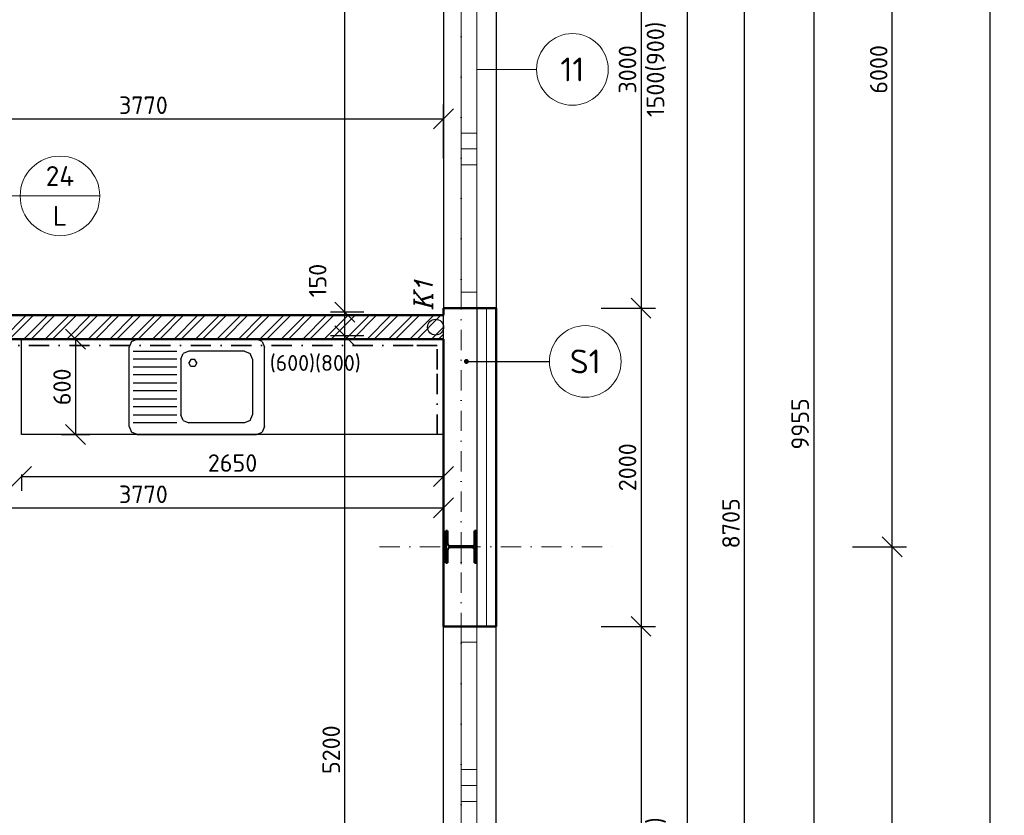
# Model space of a CAD drawing. Header units: millimetres. Extents: x -118752 to 407724, y -73278 to 155058.
# Tile 78 of 256: x 100673 to 106856, y 11631 to 16631. Entities that reach past the tile are written whole.
import ezdxf
from ezdxf.enums import TextEntityAlignment as Align

# ---------------------------------------------------------------- set-up
doc = ezdxf.new("R2010")
doc.units = ezdxf.units.MM
doc.header["$LTSCALE"] = 10
doc.linetypes.add('DASHDOT', pattern=[25.4, 12.7, -6.35, 0, -6.35])
doc.layers.add('CA_drez pravouhly+odkap. plocha (85x60xEH87)', color=7, linetype='Continuous')
doc.layers.add('IN_SANITA', color=7, linetype='Continuous')
for name, color, linetype, lineweight in [('CKBUBLINY', 1, 'Continuous', 18), ('CKBUBLINY_POPIS', 3, 'Continuous', 25), ('CKDVERE_OSY', 1, 'Continuous', 18), ('CKIZOLACE', 1, 'Continuous', 18), ('CKKOTY', 3, 'Continuous', 25), ('CKOBKLAD_POPIS', 3, 'Continuous', 25), ('CKOKNA', 1, 'Continuous', 18), ('CKRASTR', 7, 'DASHDOT', 15), ('CKSTENY_PODROVINOU', 7, 'Continuous', 25), ('CKSTENY_REZ', 6, 'Continuous', 50), ('CKTEXTY_MALE', 3, 'Continuous', 18), ('CSPROFILY_OSY', 1, 'DASHDOT', 18), ('CSPROFILY_REZY', 4, 'Continuous', 50), ('obklady', 4, 'DASHDOT', 35), ('srafy', 7, 'Continuous', 18), ('ZTI-SPLAŠKOVÁ KANALIZACE', 80, 'Continuous', 30)]:
    doc.layers.add(name, color=color, linetype=linetype, lineweight=lineweight)
doc.styles.add('KURZIVA', font='italic__.ttf')
doc.styles.get("Standard").update_dxf_attribs({"font": 'isocpeur.ttf'})
doc.linetypes.add('IZOLACE_POLYSTYREN_EXPANDOVANY', pattern='A,1,[224,CADKON.SHX,S=0.01,R=0,X=-0.5,Y=-1.74],-2', length=3)
doc.dimstyles.new('CADKON', dxfattribs={"dimscale": 50, "dimtxt": 2.2, "dimasz": 2.5, "dimexe": 1.8, "dimexo": 5, "dimgap": 0.6, "dimtad": 1, "dimrnd": 1, "dimtxsty": 'Standard', "dimblk1": 'OBLIQUE', "dimblk2": 'OBLIQUE', "dimsah": 1, "dimcen": 2.5, "dimadec": 1, "dimazin": 2, "dimtfac": 1, "dimtdec": 4, "dimtix": 1, "dimtmove": 2, "dimatfit": 3, "dimldrblk": 'OPEN30', "dimfxl": 5, "dimfxlon": 1, "dimtolj": 1, "dimarcsym": 0})

# ---------------------------------------------------------------- blocks, each defined once
blk = doc.blocks.new('_OBLIQUE')
at = {"color": 0, "linetype": 'ByBlock'}
blk.add_line((-0.5, -0.5), (0.5, 0.5), dxfattribs=at)
blk = doc.blocks.new('*D7909')
at = {"layer": 'CKKOTY', "color": 0, "lineweight": -2}
for p, q in [((104324.9, 12818.2), (104664.9, 12818.2)), ((104574.9, 12818.2), (104574.9, 9818.2)), ((104324.9, 9818.2), (104664.9, 9818.2))]:
    blk.add_line(p, q, dxfattribs=at)
at = {"layer": 'Defpoints', "color": 0}
for p in [(103664.4, 12818.2), (103664.4, 9818.2), (104574.9, 9818.2)]:
    blk.add_point(p, dxfattribs=at)
at = {"layer": 'CKKOTY', "color": 0, "lineweight": -2, "xscale": 125, "yscale": 125, "zscale": 125}
for p, rotation in [((104574.9, 12818.2), 90), ((104574.9, 9818.2), 270)]:
    blk.add_blockref('_OBLIQUE', p, dxfattribs=dict(at, rotation=rotation))
at = {"layer": 'CKKOTY', "color": 0, "char_height": 110, "attachment_point": 5, "rotation": 90}
for s, insert in [('\\A1;1500(900)', (104670.9, 11318.2)), ('\\A1;3000', (104489.9, 11318.2))]:
    blk.add_mtext(s, dxfattribs=dict(at, insert=insert))
blk = doc.blocks.new('_Open30')
at = {"color": 0, "lineweight": -2}
for p, q in [((-1, 0.268), (0, 0)), ((0, 0), (-1, -0.268)), ((0, 0), (-1, 0))]:
    blk.add_line(p, q, dxfattribs=at)
blk = doc.blocks.new('*D7911')
at = {"layer": 'CKKOTY', "color": 0, "lineweight": -2}
for p, q in [((104324.9, 14818.2), (104664.9, 14818.2)), ((104574.9, 14818.2), (104574.9, 12818.2)), ((104324.9, 12818.2), (104664.9, 12818.2))]:
    blk.add_line(p, q, dxfattribs=at)
at = {"layer": 'Defpoints', "color": 0}
for p in [(103664.4, 14818.2), (103664.4, 12818.2), (104574.9, 12818.2)]:
    blk.add_point(p, dxfattribs=at)
at = {"layer": 'CKKOTY', "color": 0, "lineweight": -2, "xscale": 125, "yscale": 125, "zscale": 125}
for p, rotation in [((104574.9, 14818.2), 90), ((104574.9, 12818.2), 270)]:
    blk.add_blockref('_OBLIQUE', p, dxfattribs=dict(at, rotation=rotation))
at = {"layer": 'CKKOTY', "color": 0, "insert": (104489.9, 13818.2), "char_height": 110, "attachment_point": 5, "rotation": 90}
blk.add_mtext('\\A1;2000', dxfattribs=at)
blk = doc.blocks.new('*D7912')
at = {"layer": 'CKKOTY', "color": 0, "lineweight": -2}
for p, q in [((104324.9, 17818.2), (104664.9, 17818.2)), ((104574.9, 17818.2), (104574.9, 14818.2)), ((104324.9, 14818.2), (104664.9, 14818.2))]:
    blk.add_line(p, q, dxfattribs=at)
at = {"layer": 'Defpoints', "color": 0}
for p in [(103664.4, 17818.2), (103664.4, 14818.2), (104574.9, 14818.2)]:
    blk.add_point(p, dxfattribs=at)
at = {"layer": 'CKKOTY', "color": 0, "lineweight": -2, "xscale": 125, "yscale": 125, "zscale": 125}
for p, rotation in [((104574.9, 17818.2), 90), ((104574.9, 14818.2), 270)]:
    blk.add_blockref('_OBLIQUE', p, dxfattribs=dict(at, rotation=rotation))
at = {"layer": 'CKKOTY', "color": 0, "char_height": 110, "attachment_point": 5, "rotation": 90}
for s, insert in [('\\A1;1500(900)', (104670.9, 16318.2)), ('\\A1;3000', (104489.9, 16318.2))]:
    blk.add_mtext(s, dxfattribs=dict(at, insert=insert))
blk = doc.blocks.new('*D7918')
at = {"layer": 'CKKOTY', "color": 0, "lineweight": -2}
for p, q in [((105409.2, 19068.2), (105749.2, 19068.2)), ((105659.2, 19068.2), (105659.2, 9112.7)), ((105409.2, 9112.7), (105749.2, 9112.7))]:
    blk.add_line(p, q, dxfattribs=at)
at = {"layer": 'Defpoints', "color": 0}
for p in [(103664.4, 19068.2), (103664.4, 9112.7), (105659.2, 9112.7)]:
    blk.add_point(p, dxfattribs=at)
at = {"layer": 'CKKOTY', "color": 0, "lineweight": -2, "xscale": 125, "yscale": 125, "zscale": 125}
for p, rotation in [((105659.2, 19068.2), 90), ((105659.2, 9112.7), 270)]:
    blk.add_blockref('_OBLIQUE', p, dxfattribs=dict(at, rotation=rotation))
at = {"layer": 'CKKOTY', "color": 0, "insert": (105574.2, 14090.4), "char_height": 110, "attachment_point": 5, "rotation": 90}
blk.add_mtext('\\A1;9955', dxfattribs=at)
blk = doc.blocks.new('*D7920')
at = {"layer": 'CKKOTY', "color": 0, "lineweight": -2}
for p, q in [((105902.6, 13318.2), (106242.6, 13318.2)), ((106152.6, 9318.2), (106152.6, 13318.2)), ((105902.6, 9318.2), (106242.6, 9318.2))]:
    blk.add_line(p, q, dxfattribs=at)
at = {"layer": 'Defpoints', "color": 0}
for p in [(104444.4, 13318.2), (106152.6, 13318.2), (103664.4, 9318.2)]:
    blk.add_point(p, dxfattribs=at)
at = {"layer": 'CKKOTY', "color": 0, "lineweight": -2, "xscale": 125, "yscale": 125, "zscale": 125}
for p, rotation in [((106152.6, 13318.2), 90), ((106152.6, 9318.2), 270)]:
    blk.add_blockref('_OBLIQUE', p, dxfattribs=dict(at, rotation=rotation))
at = {"layer": 'CKKOTY', "color": 0, "insert": (106067.6, 11318.2), "char_height": 110, "attachment_point": 5, "rotation": 90}
blk.add_mtext('\\A1;4000', dxfattribs=at)
blk = doc.blocks.new('*D7921')
at = {"layer": 'CKKOTY', "color": 0, "lineweight": -2}
for p, q in [((105902.6, 19318.2), (106242.6, 19318.2)), ((106152.6, 13318.2), (106152.6, 19318.2)), ((105902.6, 13318.2), (106242.6, 13318.2))]:
    blk.add_line(p, q, dxfattribs=at)
at = {"layer": 'Defpoints', "color": 0}
for p in [(104444.4, 19318.2), (106152.6, 19318.2), (104444.4, 13318.2)]:
    blk.add_point(p, dxfattribs=at)
at = {"layer": 'CKKOTY', "color": 0, "lineweight": -2, "xscale": 125, "yscale": 125, "zscale": 125}
for p, rotation in [((106152.6, 19318.2), 90), ((106152.6, 13318.2), 270)]:
    blk.add_blockref('_OBLIQUE', p, dxfattribs=dict(at, rotation=rotation))
at = {"layer": 'CKKOTY', "color": 0, "insert": (106067.6, 16318.2), "char_height": 110, "attachment_point": 5, "rotation": 90}
blk.add_mtext('\\A1;6000', dxfattribs=at)
blk = doc.blocks.new('*D7927')
at = {"layer": 'CKKOTY', "color": 0, "lineweight": -2}
for p, q in [((106516.4, 41568.2), (106856.4, 41568.2)), ((106766.4, 41568.2), (106766.4, 9112.7)), ((106516.4, 9112.7), (106856.4, 9112.7))]:
    blk.add_line(p, q, dxfattribs=at)
at = {"layer": 'Defpoints', "color": 0}
for p in [(103664.4, 41568.2), (103664.4, 9112.7), (106766.4, 9112.7)]:
    blk.add_point(p, dxfattribs=at)
at = {"layer": 'CKKOTY', "color": 0, "lineweight": -2, "xscale": 125, "yscale": 125, "zscale": 125}
for p, rotation in [((106766.4, 41568.2), 90), ((106766.4, 9112.7), 270)]:
    blk.add_blockref('_OBLIQUE', p, dxfattribs=dict(at, rotation=rotation))
at = {"layer": 'CKKOTY', "color": 0, "insert": (106681.4, 25340.4), "char_height": 110, "attachment_point": 5, "rotation": 90}
blk.add_mtext('\\A1;32455', dxfattribs=at)
blk = doc.blocks.new('_Open90')
at = {"color": 0, "lineweight": -2}
for p, q in [((-0.5, 0.5), (0, 0)), ((0, 0), (-1, 0)), ((0, 0), (-0.5, -0.5))]:
    blk.add_line(p, q, dxfattribs=at)
blk = doc.blocks.new('*D7959')
at = {"layer": 'CKKOTY', "color": 0, "lineweight": -2}
for p, q in [((102834.4, 18993.2), (102624.1, 18993.2)), ((102714.1, 14793.2), (102714.1, 18993.2)), ((102834.4, 14793.2), (102624.1, 14793.2))]:
    blk.add_line(p, q, dxfattribs=at)
at = {"layer": 'Defpoints', "color": 0}
for p in [(102714.1, 18993.2), (103334.4, 18993.2), (103334.4, 14793.2)]:
    blk.add_point(p, dxfattribs=at)
at = {"layer": 'CKKOTY', "color": 0, "lineweight": -2, "xscale": 125, "yscale": 125, "zscale": 125}
for p, rotation in [((102714.1, 18993.2), 90), ((102714.1, 14793.2), 270)]:
    blk.add_blockref('_OBLIQUE', p, dxfattribs=dict(at, rotation=rotation))
at = {"layer": 'CKKOTY', "color": 0, "insert": (102629.1, 16893.2), "char_height": 110, "attachment_point": 5, "rotation": 90}
blk.add_mtext('\\A1;4200', dxfattribs=at)
blk = doc.blocks.new('*D7977')
at = {"layer": 'CKKOTY', "color": 0, "lineweight": -2}
for p, q in [((99564.4, 16023.2), (99564.4, 16098.1)), ((103334.4, 15758.1), (103334.4, 16098.1)), ((99564.4, 16008.1), (103334.4, 16008.1))]:
    blk.add_line(p, q, dxfattribs=at)
at = {"layer": 'Defpoints', "color": 0}
for p in [(103334.4, 16008.1), (99564.4, 15523.2), (103334.4, 14818.2)]:
    blk.add_point(p, dxfattribs=at)
at = {"layer": 'CKKOTY', "color": 0, "lineweight": -2, "xscale": 125, "yscale": 125, "zscale": 125, "rotation": 180}
blk.add_blockref('_OBLIQUE', (99564.4, 16008.1), dxfattribs=at)
at = {"layer": 'CKKOTY', "color": 0, "lineweight": -2, "xscale": 125, "yscale": 125, "zscale": 125}
blk.add_blockref('_OBLIQUE', (103334.4, 16008.1), dxfattribs=at)
at = {"layer": 'CKKOTY', "color": 0, "insert": (101449.4, 16093.1), "char_height": 110, "attachment_point": 5}
blk.add_mtext('\\A1;3770', dxfattribs=at)
blk = doc.blocks.new('*D8737')
at = {"layer": 'CKKOTY', "color": 0, "lineweight": -2}
for p, q in [((105114.4, 17818.2), (105314.7, 17818.2)), ((105224.7, 9112.7), (105224.7, 17818.2)), ((105114.4, 9112.7), (105314.7, 9112.7))]:
    blk.add_line(p, q, dxfattribs=at)
at = {"layer": 'Defpoints', "color": 0}
for p in [(104864.4, 17818.2), (105224.7, 17818.2), (104864.4, 9112.7)]:
    blk.add_point(p, dxfattribs=at)
at = {"layer": 'CKKOTY', "color": 0, "lineweight": -2, "xscale": 125, "yscale": 125, "zscale": 125}
for p, rotation in [((105224.7, 17818.2), 90), ((105224.7, 9112.7), 270)]:
    blk.add_blockref('_OBLIQUE', p, dxfattribs=dict(at, rotation=rotation))
at = {"layer": 'CKKOTY', "color": 0, "insert": (105139.7, 13465.4), "char_height": 110, "attachment_point": 5, "rotation": 90}
blk.add_mtext('\\A1;8705', dxfattribs=at)
blk = doc.blocks.new('*D8797')
at = {"layer": 'CKKOTY', "color": 0, "lineweight": -2}
for p, q in [((102834.4, 14643.2), (102624.1, 14643.2)), ((102714.1, 9442.7), (102714.1, 14643.2)), ((102834.4, 9442.7), (102624.1, 9442.7))]:
    blk.add_line(p, q, dxfattribs=at)
at = {"layer": 'Defpoints', "color": 0}
for p in [(102714.1, 14643.2), (103334.4, 14643.2), (103334.4, 9442.7)]:
    blk.add_point(p, dxfattribs=at)
at = {"layer": 'CKKOTY', "color": 0, "lineweight": -2, "xscale": 125, "yscale": 125, "zscale": 125}
for p, rotation in [((102714.1, 14643.2), 90), ((102714.1, 9442.7), 270)]:
    blk.add_blockref('_OBLIQUE', p, dxfattribs=dict(at, rotation=rotation))
at = {"layer": 'CKKOTY', "color": 0, "insert": (102629.1, 12042.9), "char_height": 110, "attachment_point": 5, "rotation": 90}
blk.add_mtext('\\A1;5200', dxfattribs=at)
blk = doc.blocks.new('*D8798')
at = {"layer": 'CKKOTY', "color": 0, "lineweight": -2}
for p, q in [((102834.4, 14793.2), (102624.1, 14793.2)), ((102714.1, 14643.2), (102714.1, 14793.2)), ((102834.4, 14643.2), (102624.1, 14643.2))]:
    blk.add_line(p, q, dxfattribs=at)
at = {"layer": 'Defpoints', "color": 0}
for p in [(102714.1, 14793.2), (103334.4, 14793.2), (103334.4, 14643.2)]:
    blk.add_point(p, dxfattribs=at)
at = {"layer": 'CKKOTY', "color": 0, "lineweight": -2, "xscale": 125, "yscale": 125, "zscale": 125}
for p, rotation in [((102714.1, 14793.2), 90), ((102714.1, 14643.2), 270)]:
    blk.add_blockref('_OBLIQUE', p, dxfattribs=dict(at, rotation=rotation))
at = {"layer": 'CKKOTY', "color": 0, "insert": (102544.1, 14991.3), "char_height": 110, "attachment_point": 5, "rotation": 90}
blk.add_mtext('\\A1;150', dxfattribs=at)
blk = doc.blocks.new('*D8799')
at = {"layer": 'CKKOTY', "color": 0, "lineweight": -2}
for p, q in [((103334.4, 13813), (103334.4, 13473)), ((99564.4, 13623.2), (99564.4, 13653)), ((99564.4, 13563), (103334.4, 13563))]:
    blk.add_line(p, q, dxfattribs=at)
at = {"layer": 'Defpoints', "color": 0}
for p in [(103334.4, 14623.2), (103334.4, 13563), (99564.4, 13123.2)]:
    blk.add_point(p, dxfattribs=at)
at = {"layer": 'CKKOTY', "color": 0, "lineweight": -2, "xscale": 125, "yscale": 125, "zscale": 125, "rotation": 180}
blk.add_blockref('_OBLIQUE', (99564.4, 13563), dxfattribs=at)
at = {"layer": 'CKKOTY', "color": 0, "lineweight": -2, "xscale": 125, "yscale": 125, "zscale": 125}
blk.add_blockref('_OBLIQUE', (103334.4, 13563), dxfattribs=at)
at = {"layer": 'CKKOTY', "color": 0, "insert": (101449.4, 13648), "char_height": 110, "attachment_point": 5}
blk.add_mtext('\\A1;3770', dxfattribs=at)
blk = doc.blocks.new('*D8801')
at = {"layer": 'CKKOTY', "color": 0, "lineweight": -2}
for p, q in [((100934.4, 14623.2), (101113.6, 14623.2)), ((101023.6, 14623.2), (101023.6, 14023.2)), ((100934.4, 14023.2), (101113.6, 14023.2))]:
    blk.add_line(p, q, dxfattribs=at)
at = {"layer": 'Defpoints', "color": 0}
for p in [(100684.4, 14623.2), (100684.4, 14023.2), (101023.6, 14023.2)]:
    blk.add_point(p, dxfattribs=at)
at = {"layer": 'CKKOTY', "color": 0, "lineweight": -2, "xscale": 125, "yscale": 125, "zscale": 125}
for p, rotation in [((101023.6, 14623.2), 90), ((101023.6, 14023.2), 270)]:
    blk.add_blockref('_OBLIQUE', p, dxfattribs=dict(at, rotation=rotation))
at = {"layer": 'CKKOTY', "color": 0, "insert": (100938.6, 14323.2), "char_height": 110, "attachment_point": 5, "rotation": 90}
blk.add_mtext('\\A1;600', dxfattribs=at)
blk = doc.blocks.new('*D8989')
at = {"layer": 'CKKOTY', "color": 0, "lineweight": -2}
for p, q in [((100684.4, 13773.2), (100684.4, 13669.6)), ((100684.4, 13759.6), (103334.4, 13759.6)), ((103334.4, 13773.2), (103334.4, 13669.6))]:
    blk.add_line(p, q, dxfattribs=at)
at = {"layer": 'Defpoints', "color": 0}
for p in [(100684.4, 14023.2), (103334.4, 14023.2), (103334.4, 13759.6)]:
    blk.add_point(p, dxfattribs=at)
at = {"layer": 'CKKOTY', "color": 0, "lineweight": -2, "xscale": 125, "yscale": 125, "zscale": 125, "rotation": 180}
blk.add_blockref('_OBLIQUE', (100684.4, 13759.6), dxfattribs=at)
at = {"layer": 'CKKOTY', "color": 0, "lineweight": -2, "xscale": 125, "yscale": 125, "zscale": 125}
blk.add_blockref('_OBLIQUE', (103334.4, 13759.6), dxfattribs=at)
at = {"layer": 'CKKOTY', "color": 0, "insert": (102009.4, 13844.6), "char_height": 110, "attachment_point": 5}
blk.add_mtext('\\A1;2650', dxfattribs=at)
blk = doc.blocks.new('drez pravouhly+odkap. plocha (85x60xEH87)_P')
at = {"layer": 'CA_drez pravouhly+odkap. plocha (85x60xEH87)', "linetype": 'ByBlock'}
for p, q in [((-0.4104, -0.0146), (-0.375, 0)), ((-0.375, 0), (-0.1, 0)), ((-0.1, 0), (0.375, 0)), ((0.4104, -0.0146), (0.375, 0)), ((-0.4104, -0.0146), (-0.425, -0.05)), ((-0.425, -0.55), (-0.425, -0.05)), ((0.4104, -0.0146), (0.425, -0.05)), ((0.425, -0.55), (0.425, -0.05)), ((-0.4, -0.075), (-0.125, -0.075)), ((-0.1, -0.125), (-0.0854, -0.0896)), ((-0.05, -0.075), (-0.0854, -0.0896)), ((0.3, -0.075), (-0.05, -0.075)), ((0.3, -0.075), (0.3354, -0.0896)), ((0.35, -0.125), (0.3354, -0.0896)), ((-0.125, -0.125), (-0.4, -0.125)), ((-0.4, -0.175), (-0.125, -0.175)), ((-0.1, -0.125), (-0.1, -0.475)), ((-0.0375, -0.1283), (-0.05, -0.15)), ((-0.0375, -0.1717), (-0.05, -0.15)), ((-0.0125, -0.1283), (-0.0375, -0.1283)), ((-0.0125, -0.1717), (-0.0375, -0.1717)), ((0, -0.15), (-0.0125, -0.1283)), ((0, -0.15), (-0.0125, -0.1717)), ((0.35, -0.125), (0.35, -0.475)), ((-0.125, -0.225), (-0.4, -0.225)), ((-0.4, -0.275), (-0.125, -0.275)), ((-0.125, -0.325), (-0.4, -0.325)), ((-0.4, -0.375), (-0.125, -0.375)), ((-0.125, -0.425), (-0.4, -0.425)), ((-0.4, -0.475), (-0.125, -0.475)), ((-0.0854, -0.5104), (-0.1, -0.475)), ((0.3354, -0.5104), (0.35, -0.475)), ((-0.425, -0.55), (-0.4104, -0.5854)), ((-0.125, -0.525), (-0.4, -0.525)), ((-0.0854, -0.5104), (-0.05, -0.525)), ((0.3, -0.525), (-0.05, -0.525)), ((0.3354, -0.5104), (0.3, -0.525)), ((0.425, -0.55), (0.4104, -0.5854)), ((-0.375, -0.6), (-0.4104, -0.5854)), ((-0.375, -0.6), (-0.1, -0.6)), ((-0.1, -0.6), (0.375, -0.6)), ((0.375, -0.6), (0.4104, -0.5854))]:
    blk.add_line(p, q, dxfattribs=at)
blk = doc.blocks.new('CK_S_EXT_HEAHEA200')
for p, q in [((-100, 95), (100, 95)), ((-100, 95), (-100, 85)), ((-100, 85), (-21.25, 85)), ((-3.25, -67), (-3.25, 67)), ((3.25, -67), (3.25, 67)), ((100, 85), (21.25, 85)), ((100, 95), (100, 85)), ((-100, -95), (-100, -85)), ((-100, -85), (-21.25, -85)), ((-100, -95), (100, -95)), ((100, -85), (21.25, -85)), ((100, -95), (100, -85))]:
    blk.add_line(p, q)
for centre, start, end in [((-21.25, 67), 0, 90), ((21.25, 67), 90, 180), ((-21.25, -67), 270, 0), ((21.25, -67), 180, 270)]:
    blk.add_arc(centre, 18, start, end)
blk = doc.blocks.new('CK_BUBBLE_2_0_0')
at = {"color": 0, "linetype": 'ByBlock', "lineweight": -2}
blk.add_line((1, 0), (-1, 0), dxfattribs=at)
blk.add_circle((0, 0), 1, dxfattribs=at)
blk = doc.blocks.new('CK_BUBBLE_1_0_0')
at = {"color": 0, "linetype": 'ByBlock', "lineweight": -2}
blk.add_circle((0, 0), 1, dxfattribs=at)

msp = doc.modelspace()

# ---------------------------------------------------------------- hatches: boundary and pattern name
at = {"layer": 'srafy'}
h = msp.add_hatch(dxfattribs=at)
h.set_pattern_fill('ANSI32', color=256, scale=10, style=0)
h.paths.add_polyline_path([(101409.387, 14623.166), (102159.387, 14623.166), (101684.387, 14623.166)], flags=16)
h.paths.add_polyline_path([(99172.387, 13898.012), (99656.387, 13898.012), (99656.387, 13568.012), (99172.387, 13568.012)], flags=24)
h.paths.add_polyline_path([(99632.147, 16258.408), (99874.147, 16258.408), (99874.147, 16093.408), (99632.147, 16093.408)], flags=24)
h.paths.add_polyline_path([(101409.387, 14623.166), (102159.387, 14623.166), (101684.387, 14623.166)], flags=16)
h.paths.add_polyline_path([(101409.387, 14623.166), (101684.387, 14623.166), (102159.387, 14623.166), (103334.387, 14623.166), (103334.387, 14773.166), (100464.387, 14773.166), (100464.387, 14623.166)])
h.paths.add_polyline_path([(101409.387, 14623.166), (101684.387, 14623.166), (102159.387, 14623.166), (103334.387, 14623.166), (103334.387, 14773.166), (100464.387, 14773.166), (100464.387, 14623.166)])
h.paths.add_polyline_path([(101409.387, 14623.166), (101684.387, 14623.166), (102159.387, 14623.166), (103334.387, 14623.166), (103334.387, 14773.166), (100464.387, 14773.166), (100464.387, 14623.166)])

# ---------------------------------------------------------------- linework, layer by layer
at = {"layer": 'CKBUBLINY'}
msp.add_line((103918.914, 16318.166), (103544.387, 16318.166), dxfattribs=at)
at = {"layer": 'CKDVERE_OSY'}
msp.add_line((99309.387, 15523.166), (100675.698, 15523.166), dxfattribs=at)
at = {"layer": 'CKIZOLACE', "linetype": 'IZOLACE_POLYSTYREN_EXPANDOVANY', "ltscale": 3}
msp.add_lwpolyline([(103604.387, 14818.166), (103604.387, 12818.166)], dxfattribs=at)
at = {"layer": 'CKOKNA'}
for p, q in [((103444.387, 16718.166), (103444.387, 15918.166)), ((103544.387, 16718.166), (103544.387, 15918.166)), ((103444.387, 15818.166), (103444.387, 15918.166)), ((103544.387, 15918.166), (103444.387, 15918.166)), ((103544.387, 15818.166), (103544.387, 15918.166)), ((103544.387, 15818.166), (103444.387, 15818.166)), ((103444.387, 15718.166), (103444.387, 15818.166)), ((103544.387, 15718.166), (103544.387, 15818.166)), ((103444.387, 15718.166), (103444.387, 14918.166)), ((103544.387, 15718.166), (103444.387, 15718.166)), ((103544.387, 15718.166), (103544.387, 14918.166)), ((103544.387, 14918.166), (103444.387, 14918.166)), ((103444.387, 14918.166), (103444.387, 14818.166)), ((103544.387, 14918.166), (103544.387, 14818.166)), ((103544.387, 14818.166), (103444.387, 14818.166)), ((103444.387, 12718.166), (103444.387, 12818.166)), ((103544.387, 12818.166), (103444.387, 12818.166)), ((103544.387, 12718.166), (103544.387, 12818.166)), ((103444.387, 11918.166), (103444.387, 12718.166)), ((103544.387, 12718.166), (103444.387, 12718.166)), ((103544.387, 11918.166), (103544.387, 12718.166)), ((103544.387, 11918.166), (103444.387, 11918.166)), ((103444.387, 11918.166), (103444.387, 11818.166)), ((103544.387, 11918.166), (103544.387, 11818.166)), ((103544.387, 11818.166), (103444.387, 11818.166)), ((103444.387, 11818.166), (103444.387, 11718.166)), ((103544.387, 11818.166), (103544.387, 11718.166)), ((103444.387, 10918.166), (103444.387, 11718.166)), ((103544.387, 11718.166), (103444.387, 11718.166)), ((103544.387, 10918.166), (103544.387, 11718.166))]:
    msp.add_line(p, q, dxfattribs=at)
at = {"layer": 'CKRASTR'}
for p, q in [((103444.387, 6677.167), (103444.387, 42318.166)), ((102932.335, 13318.166), (104432.335, 13318.166))]:
    msp.add_line(p, q, dxfattribs=at)
at = {"layer": 'CKSTENY_PODROVINOU'}
for p, q in [((103334.387, 17818.166), (103334.387, 14818.166)), ((103664.387, 17818.166), (103664.387, 14818.166)), ((104864.387, 17818.166), (104864.387, 9112.666)), ((103544.387, 14818.166), (103544.387, 12818.166)), ((103544.387, 14818.166), (103664.387, 14818.166)), ((103334.387, 14623.166), (103334.387, 14773.166)), ((103334.387, 9818.166), (103334.387, 12818.166)), ((103544.387, 12818.166), (103664.387, 12818.166)), ((103664.387, 9818.166), (103664.387, 12818.166))]:
    msp.add_line(p, q, dxfattribs=at)
at = {"layer": 'CKSTENY_REZ'}
for p, q in [((103664.387, 14818.166), (103334.387, 14818.166)), ((103334.387, 14818.166), (103334.387, 14773.166)), ((103664.387, 14818.166), (103664.387, 12818.166)), ((100464.387, 14773.166), (103334.387, 14773.166)), ((100464.387, 14623.166), (103334.387, 14623.166)), ((103334.387, 14623.166), (103334.387, 12818.166)), ((103664.387, 12818.166), (103334.387, 12818.166))]:
    msp.add_line(p, q, dxfattribs=at)
at = {"layer": 'CSPROFILY_OSY'}
for p, q in [((103444.387, 13208.166), (103444.387, 13428.166)), ((103549.387, 13318.166), (103339.387, 13318.166))]:
    msp.add_line(p, q, dxfattribs=at)
at = {"layer": 'IN_SANITA', "linetype": 'Continuous'}
for p, q in [((100684.387, 14023.166), (100684.387, 14623.166)), ((103334.387, 14023.166), (100684.387, 14023.166))]:
    msp.add_line(p, q, dxfattribs=at)
at = {"layer": 'obklady'}
msp.add_lwpolyline([(103294.387, 14023.166), (103294.387, 14433.166), (103294.387, 14583.166), (103144.387, 14583.166), (100464.387, 14583.166)], dxfattribs=at)
at = {"layer": 'ZTI-SPLAŠKOVÁ KANALIZACE'}
msp.add_circle((103284.387, 14698.219), 50, dxfattribs=at)

# ---------------------------------------------------------------- block references
at = {"layer": 'CKBUBLINY'}
ref = msp.add_blockref('CK_BUBBLE_1_0_0', (104143.914, 16318.166), dxfattribs=dict(at, xscale=225, yscale=225, zscale=225))
ref.add_attrib('NUM1', '11', dxfattribs={"layer": 'CKBUBLINY_POPIS', "height": 150}).set_placement((104143.914, 16318.166), align=Align.MIDDLE_CENTER)
ref = msp.add_blockref('CK_BUBBLE_2_0_0', (100925.698, 15523.166), dxfattribs=dict(at, xscale=250, yscale=250, zscale=250))
ref.add_attrib('NUM1', '24', dxfattribs={"layer": 'CKBUBLINY_POPIS', "height": 125}).set_placement((100925.698, 15585.666), align=Align.CENTER)
ref.add_attrib('NUM2', 'L', dxfattribs={"layer": 'CKBUBLINY_POPIS', "height": 125}).set_placement((100925.698, 15460.666), align=Align.TOP_CENTER)
ref = msp.add_blockref('CK_BUBBLE_1_0_0', (104224.5, 14483.004), dxfattribs=dict(at, xscale=225, yscale=225, zscale=225))
ref.add_attrib('NUM1', 'S1', dxfattribs={"layer": 'CKBUBLINY_POPIS', "height": 150}).set_placement((104224.5, 14483.004), align=Align.MIDDLE_CENTER)
at = {"layer": 'CSPROFILY_REZY', "rotation": 90}
msp.add_blockref('CK_S_EXT_HEAHEA200', (103444.387, 13318.166), dxfattribs=at)
at = {"layer": 'IN_SANITA', "linetype": 'Continuous', "xscale": 1000, "yscale": 1000, "zscale": 1000}
msp.add_blockref('drez pravouhly+odkap. plocha (85x60xEH87)_P', (101784.387, 14623.166), dxfattribs=at)

# ---------------------------------------------------------------- texts
at = {"layer": 'CKOBKLAD_POPIS'}
msp.add_text('(600)(800)', height=100, dxfattribs=at).set_placement((102528.931, 14473.63), align=Align.MIDDLE_CENTER)
at = {"layer": 'CKTEXTY_MALE', "style": 'KURZIVA'}
msp.add_text('K1', height=115, rotation=90, dxfattribs=at).set_placement((103265.351, 14811.957))

# ---------------------------------------------------------------- dimensions: what is measured, and where the dimension line sits
at = {"layer": 'CKKOTY'}
for base, p1, p2, override, picture, middle in [((106766.379, 9112.666), (103664.387, 41568.166), (103664.387, 9112.666), {"dimscale": 50, "dimexo": 10, "dimldrblk": 'Open90'}, '*D7927', (106681.379, 25340.416)), ((106152.628, 19318.166), (104444.387, 13318.166), (104444.387, 19318.166), {"dimscale": 50, "dimexo": 10, "dimtmove": 2}, '*D7921', (106067.628, 16318.166)), ((105659.156, 9112.666), (103664.387, 19068.166), (103664.387, 9112.666), {"dimscale": 50, "dimexo": 10, "dimtmove": 2}, '*D7918', (105574.156, 14090.416)), ((102714.073, 18993.166), (103334.387, 14793.166), (103334.387, 18993.166), {"dimscale": 50, "dimexo": 10, "dimtmove": 2}, '*D7959', (102629.073, 16893.166)), ((104574.881, 12818.166), (103664.387, 14818.166), (103664.387, 12818.166), {"dimscale": 50, "dimexo": 10, "dimtmove": 2}, '*D7911', (104489.881, 13818.166)), ((102714.073, 14643.166), (103334.387, 9442.666), (103334.387, 14643.166), {"dimscale": 50, "dimexo": 10, "dimtmove": 2}, '*D8797', (102629.073, 12042.916)), ((106152.628, 13318.166), (103664.387, 9318.166), (104444.387, 13318.166), {"dimscale": 50, "dimexo": 10, "dimtmove": 2}, '*D7920', (106067.628, 11318.166))]:
    dim = msp.add_linear_dim(base=base, p1=p1, p2=p2, angle=90, dimstyle='CADKON', override=override, dxfattribs=at)
    dim.commit()
    dim.dimension.update_dxf_attribs({"geometry": picture, "text_midpoint": middle})
for base, p1, p2, picture, middle in [((104574.881, 14818.166), (103664.387, 17818.166), (103664.387, 14818.166), '*D7912', (104489.881, 16318.166)), ((104574.881, 9818.166), (103664.387, 12818.166), (103664.387, 9818.166), '*D7909', (104489.881, 11318.166))]:
    dim = msp.add_linear_dim(base=base, p1=p1, p2=p2, angle=90, text='<>\\X1500(900)', dimstyle='CADKON', override={"dimscale": 50, "dimexo": 10, "dimtmove": 2}, dxfattribs=at)
    dim.commit()
    dim.dimension.update_dxf_attribs({"geometry": picture, "text_midpoint": middle})
for base, p1, p2, picture, middle in [((105224.745, 17818.166), (104864.387, 9112.666), (104864.387, 17818.166), '*D8737', (105139.745, 13465.416)), ((101023.558, 14023.166), (100684.387, 14623.166), (100684.387, 14023.166), '*D8801', (100938.558, 14323.166))]:
    dim = msp.add_linear_dim(base=base, p1=p1, p2=p2, angle=90, dimstyle='CADKON', dxfattribs=at)
    dim.commit()
    dim.dimension.update_dxf_attribs({"geometry": picture, "text_midpoint": middle})
for base, p1, p2, picture, middle in [((103334.387, 16008.062), (99564.387, 15523.166), (103334.387, 14818.166), '*D7977', (101449.387, 16093.062)), ((103334.387, 13563.012), (99564.387, 13123.166), (103334.387, 14623.166), '*D8799', (101449.387, 13648.012))]:
    dim = msp.add_linear_dim(base=base, p1=p1, p2=p2, dimstyle='CADKON', override={"dimscale": 50, "dimexo": 10, "dimtmove": 2}, dxfattribs=at)
    dim.commit()
    dim.dimension.update_dxf_attribs({"geometry": picture, "text_midpoint": middle})
dim = msp.add_linear_dim(base=(102714.073, 14793.166), p1=(103334.387, 14643.166), p2=(103334.387, 14793.166), angle=90, dimstyle='CADKON', override={"dimscale": 50, "dimexo": 10, "dimtmove": 2}, dxfattribs=at)
dim.commit()
dim.dimension.update_dxf_attribs({"geometry": '*D8798', "text_midpoint": (102544.073, 14991.339), "dimtype": 160})
dim = msp.add_linear_dim(base=(103334.387, 13759.607), p1=(100684.387, 14023.166), p2=(103334.387, 14023.166), dimstyle='CADKON', dxfattribs=at)
dim.commit()
dim.dimension.update_dxf_attribs({"geometry": '*D8989', "text_midpoint": (102009.387, 13844.607)})

# ---------------------------------------------------------------- leaders
at = {"layer": 'CKBUBLINY'}
msp.add_leader([(103478.238, 14483.004), (103999.5, 14483.004)], dimstyle='CADKON', override={"dimasz": 2.5, "dimldrblk": 'DotSmall'}, dxfattribs=at)

doc.saveas('drawing.dxf')
